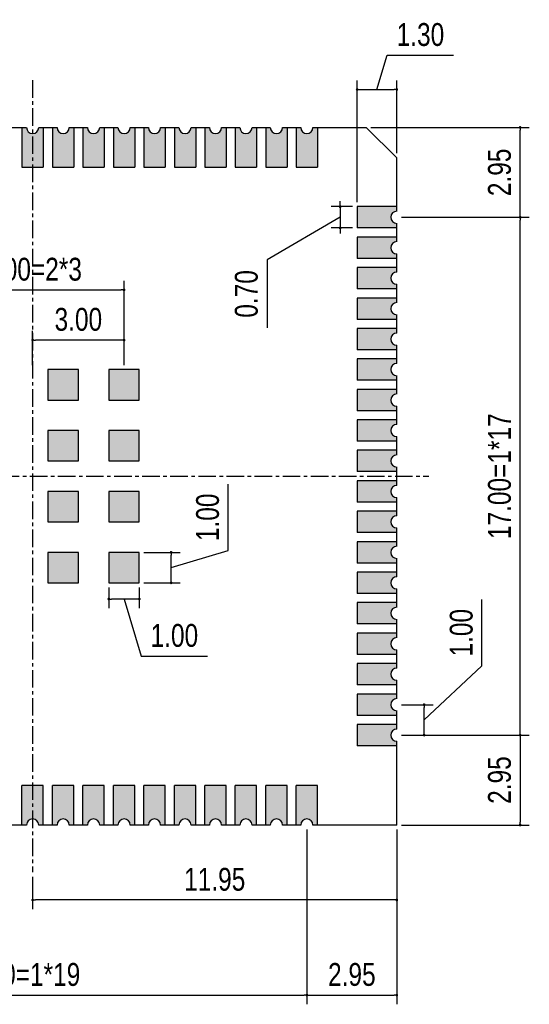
# Model space of a CAD drawing. Header units: millimetres. Extents: x 621 to 788, y 51 to 168.
# Tile 32 of 34: x 734 to 751, y 98 to 130. Entities that reach past the tile are written whole.
import ezdxf

# ---------------------------------------------------------------- set-up
doc = ezdxf.new("R2010")
doc.units = ezdxf.units.MM
doc.header["$LTSCALE"] = 30.734
doc.header["$PDMODE"] = 3
doc.header["$PDSIZE"] = 8
doc.linetypes.add('CENTER', pattern=[0.6, 0.375, -0.075, 0.075, -0.075])
doc.layers.get('0').update_dxf_attribs({"linetype": 'CONTINUOUS'})
doc.layers.get('Defpoints').update_dxf_attribs({"linetype": 'CONTINUOUS'})
for name, color, linetype in [('02___PRT_ALL_AXES', 7, 'CONTINUOUS'), ('03 标注', 3, 'CONTINUOUS'), ('05 中心线', 50, 'CENTER')]:
    doc.layers.add(name, color=color, linetype=linetype)
doc.styles.add('ST1', font='txt', dxfattribs={"width": 0.8})
doc.dimstyles.new('BOT面标注', dxfattribs={"dimscale": 0.3, "dimtxt": 2.5, "dimasz": 0.3, "dimexe": 1, "dimexo": 0.5, "dimgap": 1, "dimtad": 1, "dimzin": 1, "dimdsep": 46, "dimtxsty": 'ST1', "dimblk": 'DOT', "dimcen": 0.1, "dimclrd": 256, "dimclre": 256, "dimclrt": 256, "dimadec": 0, "dimazin": 0, "dimtp": 0.1, "dimtm": 0.1, "dimtfac": 1, "dimtmove": 1, "dimatfit": 3, "dimfxl": 0, "dimtolj": 1, "dimlwd": -1, "dimlwe": -1, "dimarcsym": 0})

# ---------------------------------------------------------------- blocks, each defined once
blk = doc.blocks.new('_Dot')
at = {"color": 0, "linetype": 'ByBlock', "lineweight": -2}
blk.add_line((-0.5, 0), (-1, 0), dxfattribs=at)
at = {"color": 0, "linetype": 'ByBlock', "const_width": 0.5}
blk.add_lwpolyline([(-0.25, 0, 1), (0.25, 0, 1)], format="xyb", close=True, dxfattribs=at)
blk = doc.blocks.new('*D10')
at = {"layer": '03 标注', "ltscale": 0.05}
for p, q in [((724.835, 103.677), (724.835, 97.941)), ((743.835, 103.677), (743.835, 97.941)), ((724.925, 98.241), (743.745, 98.241))]:
    blk.add_line(p, q, dxfattribs=at)
at = {"layer": 'Defpoints', "color": 0, "ltscale": 0.05}
for p in [(724.835, 103.827), (743.835, 103.827), (743.835, 98.241)]:
    blk.add_point(p, dxfattribs=at)
at = {"layer": '03 标注', "ltscale": 0.05, "xscale": 0.09, "yscale": 0.09, "zscale": 0.09, "rotation": 180}
blk.add_blockref('_Dot', (724.835, 98.241), dxfattribs=at)
at = {"layer": '03 标注', "ltscale": 0.05, "xscale": 0.09, "yscale": 0.09, "zscale": 0.09}
blk.add_blockref('_Dot', (743.835, 98.241), dxfattribs=at)
at = {"layer": '03 标注', "ltscale": 0.05, "insert": (734.335, 98.916), "char_height": 0.75, "attachment_point": 5, "style": 'ST1'}
blk.add_mtext('\\A1;19.00=1*19', dxfattribs=at)
blk = doc.blocks.new('*D12')
at = {"layer": '03 标注', "ltscale": 0.05}
for p, q in [((746.935, 106.777), (751.133, 106.777)), ((750.833, 106.687), (750.833, 103.917)), ((746.935, 103.827), (751.133, 103.827))]:
    blk.add_line(p, q, dxfattribs=at)
at = {"layer": 'Defpoints', "color": 0, "ltscale": 0.05}
for p in [(746.785, 106.777), (746.785, 103.827), (750.833, 103.827)]:
    blk.add_point(p, dxfattribs=at)
at = {"layer": '03 标注', "ltscale": 0.05, "xscale": 0.09, "yscale": 0.09, "zscale": 0.09}
for p, rotation in [((750.833, 106.777), 90), ((750.833, 103.827), 270)]:
    blk.add_blockref('_Dot', p, dxfattribs=dict(at, rotation=rotation))
at = {"layer": '03 标注', "ltscale": 0.05, "insert": (750.158, 105.302), "char_height": 0.75, "attachment_point": 5, "rotation": 90, "style": 'ST1'}
blk.add_mtext('\\A1;2.95', dxfattribs=at)
blk = doc.blocks.new('*D13')
at = {"layer": '03 标注', "ltscale": 0.05}
for p, q in [((746.935, 123.777), (751.133, 123.777)), ((750.833, 106.867), (750.833, 123.687)), ((746.935, 106.777), (751.133, 106.777))]:
    blk.add_line(p, q, dxfattribs=at)
at = {"layer": 'Defpoints', "color": 0, "ltscale": 0.05}
for p in [(746.785, 123.777), (750.833, 123.777), (746.785, 106.777)]:
    blk.add_point(p, dxfattribs=at)
at = {"layer": '03 标注', "ltscale": 0.05, "xscale": 0.09, "yscale": 0.09, "zscale": 0.09}
for p, rotation in [((750.833, 123.777), 90), ((750.833, 106.777), 270)]:
    blk.add_blockref('_Dot', p, dxfattribs=dict(at, rotation=rotation))
at = {"layer": '03 标注', "ltscale": 0.05, "insert": (750.158, 115.277), "char_height": 0.75, "attachment_point": 5, "rotation": 90, "style": 'ST1'}
blk.add_mtext('\\A1;17.00=1*17', dxfattribs=at)
blk = doc.blocks.new('*D14')
at = {"layer": '03 标注', "ltscale": 0.05}
for p, q in [((745.935, 126.727), (751.133, 126.727)), ((750.833, 123.867), (750.833, 126.637)), ((746.935, 123.777), (751.133, 123.777))]:
    blk.add_line(p, q, dxfattribs=at)
at = {"layer": 'Defpoints', "color": 0, "ltscale": 0.05}
for p in [(745.785, 126.727), (750.833, 126.727), (746.785, 123.777)]:
    blk.add_point(p, dxfattribs=at)
at = {"layer": '03 标注', "ltscale": 0.05, "xscale": 0.09, "yscale": 0.09, "zscale": 0.09}
for p, rotation in [((750.833, 126.727), 90), ((750.833, 123.777), 270)]:
    blk.add_blockref('_Dot', p, dxfattribs=dict(at, rotation=rotation))
at = {"layer": '03 标注', "ltscale": 0.05, "insert": (750.158, 125.252), "char_height": 0.75, "attachment_point": 5, "rotation": 90, "style": 'ST1'}
blk.add_mtext('\\A1;2.95', dxfattribs=at)
blk = doc.blocks.new('*D15')
at = {"layer": '03 标注', "ltscale": 0.05}
for p, q in [((743.835, 103.677), (743.835, 97.941)), ((746.785, 103.677), (746.785, 97.941)), ((743.925, 98.241), (746.695, 98.241))]:
    blk.add_line(p, q, dxfattribs=at)
at = {"layer": 'Defpoints', "color": 0, "ltscale": 0.05}
for p in [(743.835, 103.827), (746.785, 103.827), (746.785, 98.241)]:
    blk.add_point(p, dxfattribs=at)
at = {"layer": '03 标注', "ltscale": 0.05, "xscale": 0.09, "yscale": 0.09, "zscale": 0.09, "rotation": 180}
blk.add_blockref('_Dot', (743.835, 98.241), dxfattribs=at)
at = {"layer": '03 标注', "ltscale": 0.05, "xscale": 0.09, "yscale": 0.09, "zscale": 0.09}
blk.add_blockref('_Dot', (746.785, 98.241), dxfattribs=at)
at = {"layer": '03 标注', "ltscale": 0.05, "insert": (745.31, 98.916), "char_height": 0.75, "attachment_point": 5, "style": 'ST1'}
blk.add_mtext('\\A1;2.95', dxfattribs=at)
blk = doc.blocks.new('*D16')
at = {"layer": '03 标注', "ltscale": 0.05}
for p, q in [((749.579, 109.051), (749.579, 111.226)), ((747.682, 107.277), (749.579, 109.051)), ((746.935, 107.777), (747.982, 107.777)), ((747.682, 106.867), (747.682, 107.687)), ((746.935, 106.777), (747.982, 106.777))]:
    blk.add_line(p, q, dxfattribs=at)
at = {"layer": 'Defpoints', "color": 0, "ltscale": 0.05}
for p in [(746.785, 107.777), (747.682, 107.777), (746.785, 106.777)]:
    blk.add_point(p, dxfattribs=at)
at = {"layer": '03 标注', "ltscale": 0.05, "xscale": 0.09, "yscale": 0.09, "zscale": 0.09}
for p, rotation in [((747.682, 107.777), 90), ((747.682, 106.777), 270)]:
    blk.add_blockref('_Dot', p, dxfattribs=dict(at, rotation=rotation))
at = {"layer": '03 标注', "ltscale": 0.05, "insert": (748.904, 110.139), "char_height": 0.75, "attachment_point": 5, "rotation": 90, "style": 'ST1'}
blk.add_mtext('\\A1;1.00', dxfattribs=at)
blk = doc.blocks.new('*D19')
at = {"layer": '03 标注', "ltscale": 0.05}
for p, q in [((746.135, 127.972), (746.473, 129.097)), ((746.473, 129.097), (748.648, 129.097)), ((745.485, 124.277), (745.485, 128.272)), ((746.785, 125.877), (746.785, 128.272)), ((745.575, 127.972), (746.695, 127.972))]:
    blk.add_line(p, q, dxfattribs=at)
at = {"layer": 'Defpoints', "color": 0, "ltscale": 0.05}
for p in [(746.785, 127.972), (746.785, 125.727), (745.485, 124.127)]:
    blk.add_point(p, dxfattribs=at)
at = {"layer": '03 标注', "ltscale": 0.05, "xscale": 0.09, "yscale": 0.09, "zscale": 0.09, "rotation": 180}
blk.add_blockref('_Dot', (745.485, 127.972), dxfattribs=at)
at = {"layer": '03 标注', "ltscale": 0.05, "xscale": 0.09, "yscale": 0.09, "zscale": 0.09}
blk.add_blockref('_Dot', (746.785, 127.972), dxfattribs=at)
at = {"layer": '03 标注', "ltscale": 0.05, "insert": (747.561, 129.772), "char_height": 0.75, "attachment_point": 5, "style": 'ST1'}
blk.add_mtext('\\A1;1.30', dxfattribs=at)
blk = doc.blocks.new('*D20')
at = {"layer": '03 标注', "ltscale": 0.05}
for p, q in [((745.335, 124.127), (744.626, 124.127)), ((744.926, 124.217), (744.926, 124.307)), ((744.926, 124.127), (744.926, 123.427)), ((744.926, 124.127), (744.926, 123.427)), ((744.926, 123.777), (742.526, 122.378)), ((745.335, 123.427), (744.626, 123.427)), ((744.926, 123.337), (744.926, 123.247)), ((742.526, 122.378), (742.526, 120.146))]:
    blk.add_line(p, q, dxfattribs=at)
at = {"layer": 'Defpoints', "color": 0, "ltscale": 0.05}
for p in [(745.485, 124.127), (744.926, 123.427), (745.485, 123.427)]:
    blk.add_point(p, dxfattribs=at)
at = {"layer": '03 标注', "ltscale": 0.05, "xscale": 0.09, "yscale": 0.09, "zscale": 0.09}
for p, rotation in [((744.926, 124.127), 270), ((744.926, 123.427), 90)]:
    blk.add_blockref('_Dot', p, dxfattribs=dict(at, rotation=rotation))
at = {"layer": '03 标注', "ltscale": 0.05, "insert": (741.851, 121.262), "char_height": 0.75, "attachment_point": 5, "rotation": 90, "style": 'ST1'}
blk.add_mtext('\\A1;0.70', dxfattribs=at)
blk = doc.blocks.new('*D24')
at = {"layer": '03 标注', "ltscale": 0.05}
for p, q in [((731.835, 118.927), (731.835, 121.693)), ((737.835, 118.927), (737.835, 121.693)), ((731.925, 121.393), (737.745, 121.393))]:
    blk.add_line(p, q, dxfattribs=at)
at = {"layer": 'Defpoints', "color": 0, "ltscale": 0.05}
for p in [(737.835, 121.393), (731.835, 118.777), (737.835, 118.777)]:
    blk.add_point(p, dxfattribs=at)
at = {"layer": '03 标注', "ltscale": 0.05, "xscale": 0.09, "yscale": 0.09, "zscale": 0.09, "rotation": 180}
blk.add_blockref('_Dot', (731.835, 121.393), dxfattribs=at)
at = {"layer": '03 标注', "ltscale": 0.05, "xscale": 0.09, "yscale": 0.09, "zscale": 0.09}
blk.add_blockref('_Dot', (737.835, 121.393), dxfattribs=at)
at = {"layer": '03 标注', "ltscale": 0.05, "insert": (734.835, 122.068), "char_height": 0.75, "attachment_point": 5, "style": 'ST1'}
blk.add_mtext('\\A1;6.00=2*3', dxfattribs=at)
blk = doc.blocks.new('*D26')
at = {"layer": '03 标注', "ltscale": 0.05}
for p, q in [((734.835, 118.927), (734.835, 120.047)), ((737.835, 118.927), (737.835, 120.047)), ((737.745, 119.747), (734.925, 119.747))]:
    blk.add_line(p, q, dxfattribs=at)
at = {"layer": 'Defpoints', "color": 0, "ltscale": 0.05}
for p in [(734.835, 119.747), (734.835, 118.777), (737.835, 118.777)]:
    blk.add_point(p, dxfattribs=at)
at = {"layer": '03 标注', "ltscale": 0.05, "xscale": 0.09, "yscale": 0.09, "zscale": 0.09, "rotation": 180}
blk.add_blockref('_Dot', (734.835, 119.747), dxfattribs=at)
at = {"layer": '03 标注', "ltscale": 0.05, "xscale": 0.09, "yscale": 0.09, "zscale": 0.09}
blk.add_blockref('_Dot', (737.835, 119.747), dxfattribs=at)
at = {"layer": '03 标注', "ltscale": 0.05, "insert": (736.335, 120.422), "char_height": 0.75, "attachment_point": 5, "style": 'ST1'}
blk.add_mtext('\\A1;3.00', dxfattribs=at)
blk = doc.blocks.new('*D27')
at = {"layer": '03 标注', "ltscale": 0.05}
for p, q in [((741.254, 112.839), (741.254, 115.015)), ((739.379, 112.277), (741.254, 112.839)), ((738.485, 112.777), (739.679, 112.777)), ((739.379, 111.867), (739.379, 112.687)), ((738.485, 111.777), (739.679, 111.777))]:
    blk.add_line(p, q, dxfattribs=at)
at = {"layer": 'Defpoints', "color": 0, "ltscale": 0.05}
for p in [(738.335, 112.777), (739.379, 112.777), (738.335, 111.777)]:
    blk.add_point(p, dxfattribs=at)
at = {"layer": '03 标注', "ltscale": 0.05, "xscale": 0.09, "yscale": 0.09, "zscale": 0.09}
for p, rotation in [((739.379, 112.777), 90), ((739.379, 111.777), 270)]:
    blk.add_blockref('_Dot', p, dxfattribs=dict(at, rotation=rotation))
at = {"layer": '03 标注', "ltscale": 0.05, "insert": (740.579, 113.927), "char_height": 0.75, "attachment_point": 5, "rotation": 90, "style": 'ST1'}
blk.add_mtext('\\A1;1.00', dxfattribs=at)
blk = doc.blocks.new('*D28')
at = {"layer": '03 标注', "ltscale": 0.05}
for p, q in [((737.335, 111.627), (737.335, 110.945)), ((738.335, 111.627), (738.335, 110.945)), ((738.245, 111.245), (737.425, 111.245)), ((737.835, 111.245), (738.398, 109.37)), ((738.398, 109.37), (740.573, 109.37))]:
    blk.add_line(p, q, dxfattribs=at)
at = {"layer": 'Defpoints', "color": 0, "ltscale": 0.05}
for p in [(737.335, 111.777), (738.335, 111.777), (737.335, 111.245)]:
    blk.add_point(p, dxfattribs=at)
at = {"layer": '03 标注', "ltscale": 0.05, "xscale": 0.09, "yscale": 0.09, "zscale": 0.09, "rotation": 180}
blk.add_blockref('_Dot', (737.335, 111.245), dxfattribs=at)
at = {"layer": '03 标注', "ltscale": 0.05, "xscale": 0.09, "yscale": 0.09, "zscale": 0.09}
blk.add_blockref('_Dot', (738.335, 111.245), dxfattribs=at)
at = {"layer": '03 标注', "ltscale": 0.05, "insert": (739.486, 110.045), "char_height": 0.75, "attachment_point": 5, "style": 'ST1'}
blk.add_mtext('\\A1;1.00', dxfattribs=at)
blk = doc.blocks.new('*D29')
at = {"layer": '03 标注', "ltscale": 0.05}
for p, q in [((746.785, 103.677), (746.785, 101.065)), ((734.835, 102.127), (734.835, 101.065)), ((746.695, 101.365), (734.925, 101.365))]:
    blk.add_line(p, q, dxfattribs=at)
at = {"layer": 'Defpoints', "color": 0, "ltscale": 0.05}
for p in [(746.785, 103.827), (734.835, 102.277), (734.835, 101.365)]:
    blk.add_point(p, dxfattribs=at)
at = {"layer": '03 标注', "ltscale": 0.05, "xscale": 0.09, "yscale": 0.09, "zscale": 0.09, "rotation": 180}
blk.add_blockref('_Dot', (734.835, 101.365), dxfattribs=at)
at = {"layer": '03 标注', "ltscale": 0.05, "xscale": 0.09, "yscale": 0.09, "zscale": 0.09}
blk.add_blockref('_Dot', (746.785, 101.365), dxfattribs=at)
at = {"layer": '03 标注', "ltscale": 0.05, "insert": (740.81, 102.04), "char_height": 0.75, "attachment_point": 5, "style": 'ST1'}
blk.add_mtext('\\A1;11.95', dxfattribs=at)

msp = doc.modelspace()

# ---------------------------------------------------------------- hatches: boundary and pattern name
at = {"layer": '03 标注', "ltscale": 0.05}
h = msp.add_hatch(color=0, dxfattribs=at)
h.dxf.hatch_style = 1
h.paths.add_polyline_path([(735.185, 126.727), (735.035, 126.727, -1), (734.635, 126.727), (734.485, 126.727), (734.485, 125.427), (735.185, 125.427)])
h.paths.add_polyline_path([(735.185, 105.127), (734.485, 105.127), (734.485, 103.827), (734.635, 103.827, -1), (735.035, 103.827), (735.185, 103.827)])
h = msp.add_hatch(color=0, dxfattribs=at)
h.dxf.hatch_style = 1
h.paths.add_polyline_path([(736.185, 126.727), (736.035, 126.727, -1), (735.635, 126.727), (735.485, 126.727), (735.485, 125.427), (736.185, 125.427)])
h.paths.add_polyline_path([(736.185, 105.127), (735.485, 105.127), (735.485, 103.827), (735.635, 103.827, -1), (736.035, 103.827), (736.185, 103.827)])
h = msp.add_hatch(color=0, dxfattribs=at)
h.dxf.hatch_style = 1
h.paths.add_polyline_path([(737.185, 126.727), (737.035, 126.727, -1), (736.635, 126.727), (736.485, 126.727), (736.485, 125.427), (737.185, 125.427)])
h.paths.add_polyline_path([(737.185, 105.127), (736.485, 105.127), (736.485, 103.827), (736.635, 103.827, -1), (737.035, 103.827), (737.185, 103.827)])
h = msp.add_hatch(color=0, dxfattribs=at)
h.dxf.hatch_style = 1
h.paths.add_polyline_path([(738.185, 126.727), (738.035, 126.727, -1), (737.635, 126.727), (737.485, 126.727), (737.485, 125.427), (738.185, 125.427)])
h.paths.add_polyline_path([(738.185, 105.127), (737.485, 105.127), (737.485, 103.827), (737.635, 103.827, -1), (738.035, 103.827), (738.185, 103.827)])
h = msp.add_hatch(color=0, dxfattribs=at)
h.dxf.hatch_style = 1
h.paths.add_polyline_path([(739.185, 126.727), (739.035, 126.727, -1), (738.635, 126.727), (738.485, 126.727), (738.485, 125.427), (739.185, 125.427)])
h.paths.add_polyline_path([(739.185, 105.127), (738.485, 105.127), (738.485, 103.827), (738.635, 103.827, -1), (739.035, 103.827), (739.185, 103.827)])
h = msp.add_hatch(color=0, dxfattribs=at)
h.dxf.hatch_style = 1
h.paths.add_polyline_path([(740.185, 126.727), (740.035, 126.727, -1), (739.635, 126.727), (739.485, 126.727), (739.485, 125.427), (740.185, 125.427)])
h.paths.add_polyline_path([(740.185, 105.127), (739.485, 105.127), (739.485, 103.827), (739.635, 103.827, -1), (740.035, 103.827), (740.185, 103.827)])
h = msp.add_hatch(color=0, dxfattribs=at)
h.dxf.hatch_style = 1
h.paths.add_polyline_path([(741.185, 126.727), (741.035, 126.727, -1), (740.635, 126.727), (740.485, 126.727), (740.485, 125.427), (741.185, 125.427)])
h.paths.add_polyline_path([(741.185, 105.127), (740.485, 105.127), (740.485, 103.827), (740.635, 103.827, -1), (741.035, 103.827), (741.185, 103.827)])
h = msp.add_hatch(color=0, dxfattribs=at)
h.dxf.hatch_style = 1
h.paths.add_polyline_path([(742.185, 126.727), (742.035, 126.727, -1), (741.635, 126.727), (741.485, 126.727), (741.485, 125.427), (742.185, 125.427)])
h.paths.add_polyline_path([(742.185, 105.127), (741.485, 105.127), (741.485, 103.827), (741.635, 103.827, -1), (742.035, 103.827), (742.185, 103.827)])
h = msp.add_hatch(color=0, dxfattribs=at)
h.dxf.hatch_style = 1
h.paths.add_polyline_path([(743.185, 126.727), (743.035, 126.727, -1), (742.635, 126.727), (742.485, 126.727), (742.485, 125.427), (743.185, 125.427)])
h.paths.add_polyline_path([(743.185, 105.127), (742.485, 105.127), (742.485, 103.827), (742.635, 103.827, -1), (743.035, 103.827), (743.185, 103.827)])
h = msp.add_hatch(color=0, dxfattribs=at)
h.dxf.hatch_style = 1
h.paths.add_polyline_path([(744.185, 126.727), (744.035, 126.727, -1), (743.635, 126.727), (743.485, 126.727), (743.485, 125.427), (744.185, 125.427)])
h.paths.add_polyline_path([(744.185, 105.127), (743.485, 105.127), (743.485, 103.827), (743.635, 103.827, -1), (744.035, 103.827), (744.185, 103.827)])
h = msp.add_hatch(color=0, dxfattribs=at)
h.dxf.hatch_style = 1
h.paths.add_polyline_path([(724.185, 123.427), (724.185, 124.127), (722.885, 124.127), (722.885, 123.977, -1), (722.885, 123.577), (722.885, 123.427)])
h.paths.add_polyline_path([(745.485, 124.127), (745.485, 123.427), (746.785, 123.427), (746.785, 123.577, -1), (746.785, 123.977), (746.785, 124.127)])
h = msp.add_hatch(color=0, dxfattribs=at)
h.dxf.hatch_style = 1
h.paths.add_polyline_path([(724.185, 123.127), (722.885, 123.127), (722.885, 122.977, -1), (722.885, 122.577), (722.885, 122.427), (724.185, 122.427)])
h.paths.add_polyline_path([(746.785, 122.977), (746.785, 123.127), (745.485, 123.127), (745.485, 122.427), (746.785, 122.427), (746.785, 122.577, -1)])
h = msp.add_hatch(color=0, dxfattribs=at)
h.dxf.hatch_style = 1
h.paths.add_polyline_path([(724.185, 122.127), (722.885, 122.127), (722.885, 121.977, -1), (722.885, 121.577), (722.885, 121.427), (724.185, 121.427)])
h.paths.add_polyline_path([(746.785, 121.977), (746.785, 122.127), (745.485, 122.127), (745.485, 121.427), (746.785, 121.427), (746.785, 121.577, -1)])
h = msp.add_hatch(color=0, dxfattribs=at)
h.dxf.hatch_style = 1
h.paths.add_polyline_path([(724.185, 121.127), (722.885, 121.127), (722.885, 120.977, -1), (722.885, 120.577), (722.885, 120.427), (724.185, 120.427)])
h.paths.add_polyline_path([(746.785, 120.977), (746.785, 121.127), (745.485, 121.127), (745.485, 120.427), (746.785, 120.427), (746.785, 120.577, -1)])
h = msp.add_hatch(color=0, dxfattribs=at)
h.dxf.hatch_style = 1
h.paths.add_polyline_path([(724.185, 120.127), (722.885, 120.127), (722.885, 119.977, -1), (722.885, 119.577), (722.885, 119.427), (724.185, 119.427)])
h.paths.add_polyline_path([(746.785, 119.977), (746.785, 120.127), (745.485, 120.127), (745.485, 119.427), (746.785, 119.427), (746.785, 119.577, -1)])
h = msp.add_hatch(color=0, dxfattribs=at)
h.dxf.hatch_style = 1
h.paths.add_polyline_path([(724.185, 119.127), (722.885, 119.127), (722.885, 118.977, -1), (722.885, 118.577), (722.885, 118.427), (724.185, 118.427)])
h.paths.add_polyline_path([(746.785, 118.977), (746.785, 119.127), (745.485, 119.127), (745.485, 118.427), (746.785, 118.427), (746.785, 118.577, -1)])
h = msp.add_hatch(color=0, dxfattribs=at)
h.dxf.hatch_style = 1
h.paths.add_polyline_path([(736.335, 118.777), (735.335, 118.777), (735.335, 117.777), (736.335, 117.777)])
h = msp.add_hatch(color=0, dxfattribs=at)
h.dxf.hatch_style = 1
h.paths.add_polyline_path([(738.335, 118.777), (737.335, 118.777), (737.335, 117.777), (738.335, 117.777)])
h = msp.add_hatch(color=0, dxfattribs=at)
h.dxf.hatch_style = 1
h.paths.add_polyline_path([(724.185, 118.127), (722.885, 118.127), (722.885, 117.977, -1), (722.885, 117.577), (722.885, 117.427), (724.185, 117.427)])
h.paths.add_polyline_path([(746.785, 117.977), (746.785, 118.127), (745.485, 118.127), (745.485, 117.427), (746.785, 117.427), (746.785, 117.577, -1)])
h = msp.add_hatch(color=0, dxfattribs=at)
h.dxf.hatch_style = 1
h.paths.add_polyline_path([(724.185, 117.127), (722.885, 117.127), (722.885, 116.977, -1), (722.885, 116.577), (722.885, 116.427), (724.185, 116.427)])
h.paths.add_polyline_path([(746.785, 116.977), (746.785, 117.127), (745.485, 117.127), (745.485, 116.427), (746.785, 116.427), (746.785, 116.577, -1)])
h = msp.add_hatch(color=0, dxfattribs=at)
h.dxf.hatch_style = 1
h.paths.add_polyline_path([(736.335, 116.777), (735.335, 116.777), (735.335, 115.777), (736.335, 115.777)])
h = msp.add_hatch(color=0, dxfattribs=at)
h.dxf.hatch_style = 1
h.paths.add_polyline_path([(738.335, 116.777), (737.335, 116.777), (737.335, 115.777), (738.335, 115.777)])
h = msp.add_hatch(color=0, dxfattribs=at)
h.dxf.hatch_style = 1
h.paths.add_polyline_path([(724.185, 116.127), (722.885, 116.127), (722.885, 115.977, -1), (722.885, 115.577), (722.885, 115.427), (724.185, 115.427)])
h.paths.add_polyline_path([(746.785, 115.977), (746.785, 116.127), (745.485, 116.127), (745.485, 115.427), (746.785, 115.427), (746.785, 115.577, -1)])
h = msp.add_hatch(color=0, dxfattribs=at)
h.dxf.hatch_style = 1
h.paths.add_polyline_path([(724.185, 115.127), (722.885, 115.127), (722.885, 114.977, -1), (722.885, 114.577), (722.885, 114.427), (724.185, 114.427)])
h.paths.add_polyline_path([(746.785, 114.977), (746.785, 115.127), (745.485, 115.127), (745.485, 114.427), (746.785, 114.427), (746.785, 114.577, -1)])
h = msp.add_hatch(color=0, dxfattribs=at)
h.dxf.hatch_style = 1
h.paths.add_polyline_path([(736.335, 114.777), (735.335, 114.777), (735.335, 113.777), (736.335, 113.777)])
h = msp.add_hatch(color=0, dxfattribs=at)
h.dxf.hatch_style = 1
h.paths.add_polyline_path([(738.335, 114.777), (737.335, 114.777), (737.335, 113.777), (738.335, 113.777)])
h = msp.add_hatch(color=0, dxfattribs=at)
h.dxf.hatch_style = 1
h.paths.add_polyline_path([(724.185, 114.127), (722.885, 114.127), (722.885, 113.977, -1), (722.885, 113.577), (722.885, 113.427), (724.185, 113.427)])
h.paths.add_polyline_path([(746.785, 113.977), (746.785, 114.127), (745.485, 114.127), (745.485, 113.427), (746.785, 113.427), (746.785, 113.577, -1)])
h = msp.add_hatch(color=0, dxfattribs=at)
h.dxf.hatch_style = 1
h.paths.add_polyline_path([(724.185, 113.127), (722.885, 113.127), (722.885, 112.977, -1), (722.885, 112.577), (722.885, 112.427), (724.185, 112.427)])
h.paths.add_polyline_path([(746.785, 112.977), (746.785, 113.127), (745.485, 113.127), (745.485, 112.427), (746.785, 112.427), (746.785, 112.577, -1)])
h = msp.add_hatch(color=0, dxfattribs=at)
h.dxf.hatch_style = 1
h.paths.add_polyline_path([(736.335, 112.777), (735.335, 112.777), (735.335, 111.777), (736.335, 111.777)])
h = msp.add_hatch(color=0, dxfattribs=at)
h.dxf.hatch_style = 1
h.paths.add_polyline_path([(738.335, 112.777), (737.335, 112.777), (737.335, 111.777), (738.335, 111.777)])
h = msp.add_hatch(color=0, dxfattribs=at)
h.dxf.hatch_style = 1
h.paths.add_polyline_path([(724.185, 112.127), (722.885, 112.127), (722.885, 111.977, -1), (722.885, 111.577), (722.885, 111.427), (724.185, 111.427)])
h.paths.add_polyline_path([(746.785, 111.977), (746.785, 112.127), (745.485, 112.127), (745.485, 111.427), (746.785, 111.427), (746.785, 111.577, -1)])
h = msp.add_hatch(color=0, dxfattribs=at)
h.dxf.hatch_style = 1
h.paths.add_polyline_path([(724.185, 111.127), (722.885, 111.127), (722.885, 110.977, -1), (722.885, 110.577), (722.885, 110.427), (724.185, 110.427)])
h.paths.add_polyline_path([(746.785, 110.977), (746.785, 111.127), (745.485, 111.127), (745.485, 110.427), (746.785, 110.427), (746.785, 110.577, -1)])
h = msp.add_hatch(color=0, dxfattribs=at)
h.dxf.hatch_style = 1
h.paths.add_polyline_path([(724.185, 110.127), (722.885, 110.127), (722.885, 109.977, -1), (722.885, 109.577), (722.885, 109.427), (724.185, 109.427)])
h.paths.add_polyline_path([(746.785, 109.977), (746.785, 110.127), (745.485, 110.127), (745.485, 109.427), (746.785, 109.427), (746.785, 109.577, -1)])
h = msp.add_hatch(color=0, dxfattribs=at)
h.dxf.hatch_style = 1
h.paths.add_polyline_path([(724.185, 109.127), (722.885, 109.127), (722.885, 108.977, -1), (722.885, 108.577), (722.885, 108.427), (724.185, 108.427)])
h.paths.add_polyline_path([(746.785, 108.977), (746.785, 109.127), (745.485, 109.127), (745.485, 108.427), (746.785, 108.427), (746.785, 108.577, -1)])
h = msp.add_hatch(color=0, dxfattribs=at)
h.dxf.hatch_style = 1
h.paths.add_polyline_path([(724.185, 108.127), (722.885, 108.127), (722.885, 107.977, -1), (722.885, 107.577), (722.885, 107.427), (724.185, 107.427)])
h.paths.add_polyline_path([(746.785, 107.977), (746.785, 108.127), (745.485, 108.127), (745.485, 107.427), (746.785, 107.427), (746.785, 107.577, -1)])
h = msp.add_hatch(color=0, dxfattribs=at)
h.dxf.hatch_style = 1
h.paths.add_polyline_path([(724.185, 107.127), (722.885, 107.127), (722.885, 106.977, -1), (722.885, 106.577), (722.885, 106.427), (724.185, 106.427)])
h.paths.add_polyline_path([(746.785, 106.977), (746.785, 107.127), (745.485, 107.127), (745.485, 106.427), (746.785, 106.427), (746.785, 106.577, -1)])

# ---------------------------------------------------------------- linework, layer by layer
at = {"layer": '02___PRT_ALL_AXES', "color": 7, "linetype": 'Continuous'}
for p, q in [((734.035, 126.727), (734.635, 126.727)), ((734.485, 126.727), (734.485, 125.427)), ((735.035, 126.727), (735.635, 126.727)), ((735.185, 126.727), (735.185, 125.427)), ((735.485, 126.727), (735.485, 125.427)), ((736.035, 126.727), (736.635, 126.727)), ((736.185, 126.727), (736.185, 125.427)), ((736.485, 126.727), (736.485, 125.427)), ((737.035, 126.727), (737.635, 126.727)), ((737.185, 126.727), (737.185, 125.427)), ((737.485, 126.727), (737.485, 125.427)), ((738.035, 126.727), (738.635, 126.727)), ((738.185, 126.727), (738.185, 125.427)), ((738.485, 126.727), (738.485, 125.427)), ((739.035, 126.727), (739.635, 126.727)), ((739.185, 126.727), (739.185, 125.427)), ((739.485, 126.727), (739.485, 125.427)), ((740.035, 126.727), (740.635, 126.727)), ((740.185, 126.727), (740.185, 125.427)), ((740.485, 126.727), (740.485, 125.427)), ((741.035, 126.727), (741.635, 126.727)), ((741.185, 126.727), (741.185, 125.427)), ((741.485, 126.727), (741.485, 125.427)), ((742.035, 126.727), (742.635, 126.727)), ((742.185, 126.727), (742.185, 125.427)), ((742.485, 126.727), (742.485, 125.427)), ((743.035, 126.727), (743.635, 126.727)), ((743.185, 126.727), (743.185, 125.427)), ((743.485, 126.727), (743.485, 125.427)), ((744.035, 126.727), (745.785, 126.727)), ((744.185, 126.727), (744.185, 125.427)), ((745.785, 126.727), (746.785, 125.727)), ((734.485, 125.427), (735.185, 125.427)), ((735.485, 125.427), (736.185, 125.427)), ((736.485, 125.427), (737.185, 125.427)), ((737.485, 125.427), (738.185, 125.427)), ((738.485, 125.427), (739.185, 125.427)), ((739.485, 125.427), (740.185, 125.427)), ((740.485, 125.427), (741.185, 125.427)), ((741.485, 125.427), (742.185, 125.427)), ((742.485, 125.427), (743.185, 125.427)), ((743.485, 125.427), (744.185, 125.427)), ((746.785, 123.977), (746.785, 125.727)), ((746.785, 124.127), (745.485, 124.127)), ((745.485, 124.127), (745.485, 123.427)), ((746.785, 122.977), (746.785, 123.577)), ((746.785, 123.427), (745.485, 123.427)), ((746.785, 123.127), (745.485, 123.127)), ((745.485, 123.127), (745.485, 122.427)), ((746.785, 121.977), (746.785, 122.577)), ((746.785, 122.427), (745.485, 122.427)), ((746.785, 122.127), (745.485, 122.127)), ((745.485, 122.127), (745.485, 121.427)), ((746.785, 120.977), (746.785, 121.577)), ((746.785, 121.427), (745.485, 121.427)), ((746.785, 121.127), (745.485, 121.127)), ((745.485, 121.127), (745.485, 120.427)), ((746.785, 119.977), (746.785, 120.577)), ((746.785, 120.427), (745.485, 120.427)), ((746.785, 120.127), (745.485, 120.127)), ((745.485, 120.127), (745.485, 119.427)), ((746.785, 119.427), (745.485, 119.427)), ((746.785, 118.977), (746.785, 119.577)), ((746.785, 119.127), (745.485, 119.127)), ((745.485, 119.127), (745.485, 118.427)), ((735.335, 118.777), (735.335, 117.777)), ((736.335, 118.777), (735.335, 118.777)), ((736.335, 117.777), (736.335, 118.777)), ((737.335, 118.777), (737.335, 117.777)), ((738.335, 118.777), (737.335, 118.777)), ((738.335, 117.777), (738.335, 118.777)), ((746.785, 118.427), (745.485, 118.427)), ((746.785, 117.977), (746.785, 118.577)), ((746.785, 118.127), (745.485, 118.127)), ((745.485, 118.127), (745.485, 117.427)), ((735.335, 117.777), (736.335, 117.777)), ((737.335, 117.777), (738.335, 117.777)), ((746.785, 117.427), (745.485, 117.427)), ((746.785, 116.977), (746.785, 117.577)), ((746.785, 117.127), (745.485, 117.127)), ((745.485, 117.127), (745.485, 116.427)), ((735.335, 116.777), (735.335, 115.777)), ((736.335, 116.777), (735.335, 116.777)), ((736.335, 115.777), (736.335, 116.777)), ((738.335, 116.777), (737.335, 116.777)), ((737.335, 116.777), (737.335, 115.777)), ((738.335, 115.777), (738.335, 116.777)), ((746.785, 116.427), (745.485, 116.427)), ((746.785, 115.977), (746.785, 116.577)), ((746.785, 116.127), (745.485, 116.127)), ((745.485, 116.127), (745.485, 115.427)), ((735.335, 115.777), (736.335, 115.777)), ((737.335, 115.777), (738.335, 115.777)), ((746.785, 115.427), (745.485, 115.427)), ((746.785, 114.977), (746.785, 115.577)), ((746.785, 115.127), (745.485, 115.127)), ((745.485, 115.127), (745.485, 114.427)), ((736.335, 114.777), (735.335, 114.777)), ((735.335, 114.777), (735.335, 113.777)), ((736.335, 113.777), (736.335, 114.777)), ((738.335, 114.777), (737.335, 114.777)), ((737.335, 114.777), (737.335, 113.777)), ((738.335, 113.777), (738.335, 114.777)), ((746.785, 114.427), (745.485, 114.427)), ((746.785, 113.977), (746.785, 114.577)), ((746.785, 114.127), (745.485, 114.127)), ((745.485, 114.127), (745.485, 113.427)), ((735.335, 113.777), (736.335, 113.777)), ((737.335, 113.777), (738.335, 113.777)), ((746.785, 112.977), (746.785, 113.577)), ((746.785, 113.427), (745.485, 113.427)), ((746.785, 113.127), (745.485, 113.127)), ((745.485, 113.127), (745.485, 112.427)), ((736.335, 112.777), (735.335, 112.777)), ((735.335, 112.777), (735.335, 111.777)), ((736.335, 111.777), (736.335, 112.777)), ((738.335, 112.777), (737.335, 112.777)), ((737.335, 112.777), (737.335, 111.777)), ((738.335, 111.777), (738.335, 112.777)), ((746.785, 111.977), (746.785, 112.577)), ((746.785, 112.427), (745.485, 112.427)), ((746.785, 112.127), (745.485, 112.127)), ((745.485, 112.127), (745.485, 111.427)), ((735.335, 111.777), (736.335, 111.777)), ((737.335, 111.777), (738.335, 111.777)), ((746.785, 110.977), (746.785, 111.577)), ((746.785, 111.427), (745.485, 111.427)), ((746.785, 111.127), (745.485, 111.127)), ((745.485, 111.127), (745.485, 110.427)), ((746.785, 109.977), (746.785, 110.577)), ((746.785, 110.427), (745.485, 110.427)), ((746.785, 110.127), (745.485, 110.127)), ((745.485, 110.127), (745.485, 109.427)), ((746.785, 108.977), (746.785, 109.577)), ((746.785, 109.427), (745.485, 109.427)), ((746.785, 109.127), (745.485, 109.127)), ((745.485, 109.127), (745.485, 108.427)), ((746.785, 108.427), (745.485, 108.427)), ((746.785, 107.977), (746.785, 108.577)), ((746.785, 108.127), (745.485, 108.127)), ((745.485, 108.127), (745.485, 107.427)), ((746.785, 107.427), (745.485, 107.427)), ((746.785, 106.977), (746.785, 107.577)), ((746.785, 107.127), (745.485, 107.127)), ((745.485, 107.127), (745.485, 106.427)), ((746.785, 106.427), (745.485, 106.427)), ((746.785, 103.827), (746.785, 106.577)), ((735.185, 105.127), (734.485, 105.127)), ((734.485, 103.827), (734.485, 105.127)), ((735.185, 103.827), (735.185, 105.127)), ((736.185, 105.127), (735.485, 105.127)), ((735.485, 103.827), (735.485, 105.127)), ((736.185, 103.827), (736.185, 105.127)), ((737.185, 105.127), (736.485, 105.127)), ((736.485, 103.827), (736.485, 105.127)), ((737.185, 103.827), (737.185, 105.127)), ((738.185, 105.127), (737.485, 105.127)), ((737.485, 103.827), (737.485, 105.127)), ((738.185, 103.827), (738.185, 105.127)), ((739.185, 105.127), (738.485, 105.127)), ((738.485, 103.827), (738.485, 105.127)), ((739.185, 103.827), (739.185, 105.127)), ((740.185, 105.127), (739.485, 105.127)), ((739.485, 103.827), (739.485, 105.127)), ((740.185, 103.827), (740.185, 105.127)), ((741.185, 105.127), (740.485, 105.127)), ((740.485, 103.827), (740.485, 105.127)), ((741.185, 103.827), (741.185, 105.127)), ((742.185, 105.127), (741.485, 105.127)), ((741.485, 103.827), (741.485, 105.127)), ((742.185, 103.827), (742.185, 105.127)), ((743.185, 105.127), (742.485, 105.127)), ((742.485, 103.827), (742.485, 105.127)), ((743.185, 103.827), (743.185, 105.127)), ((744.185, 105.127), (743.485, 105.127)), ((743.485, 103.827), (743.485, 105.127)), ((744.185, 103.827), (744.185, 105.127)), ((734.635, 103.827), (734.035, 103.827)), ((735.635, 103.827), (735.035, 103.827)), ((736.635, 103.827), (736.035, 103.827)), ((737.635, 103.827), (737.035, 103.827)), ((738.635, 103.827), (738.035, 103.827)), ((739.635, 103.827), (739.035, 103.827)), ((740.635, 103.827), (740.035, 103.827)), ((741.635, 103.827), (741.035, 103.827)), ((742.635, 103.827), (742.035, 103.827)), ((743.635, 103.827), (743.035, 103.827)), ((746.785, 103.827), (744.035, 103.827))]:
    msp.add_line(p, q, dxfattribs=at)
for centre, start, end in [((734.835, 126.727), 180, 0), ((735.835, 126.727), 180, 0), ((736.835, 126.727), 180, 0), ((737.835, 126.727), 180, 0), ((738.835, 126.727), 180, 0), ((739.835, 126.727), 180, 0), ((740.835, 126.727), 180, 0), ((741.835, 126.727), 180, 0), ((742.835, 126.727), 180, 0), ((743.835, 126.727), 180, 0), ((746.785, 123.777), 90, 270), ((746.785, 122.777), 90, 270), ((746.785, 121.777), 90, 270), ((746.785, 120.777), 90, 270), ((746.785, 119.777), 90, 270), ((746.785, 118.777), 90, 270), ((746.785, 117.777), 90, 270), ((746.785, 116.777), 90, 270), ((746.785, 115.777), 90, 270), ((746.785, 114.777), 90, 270), ((746.785, 113.777), 90, 270), ((746.785, 112.777), 90, 270), ((746.785, 111.777), 90, 270), ((746.785, 110.777), 90, 270), ((746.785, 109.777), 90, 270), ((746.785, 108.777), 90, 270), ((746.785, 107.777), 90, 270), ((746.785, 106.777), 90, 270), ((734.835, 103.827), 0, 180), ((735.835, 103.827), 0, 180), ((736.835, 103.827), 0, 180), ((737.835, 103.827), 0, 180), ((738.835, 103.827), 0, 180), ((739.835, 103.827), 0, 180), ((740.835, 103.827), 0, 180), ((741.835, 103.827), 0, 180), ((742.835, 103.827), 0, 180), ((743.835, 103.827), 0, 180)]:
    msp.add_arc(centre, 0.2, start, end, dxfattribs=at)
at = {"layer": '05 中心线', "ltscale": 0.05}
for p, q in [((734.835, 128.277), (734.835, 102.277)), ((721.835, 115.277), (747.835, 115.277))]:
    msp.add_line(p, q, dxfattribs=at)

# ---------------------------------------------------------------- dimensions: what is measured, and where the dimension line sits
at = {"layer": '03 标注', "ltscale": 0.05}
for base, p1, p2, picture, middle in [((746.785, 127.972), (745.485, 124.127), (746.785, 125.727), '*D19', (746.773, 129.772)), ((734.835, 119.747), (737.835, 118.777), (734.835, 118.777), '*D26', (736.335, 120.422)), ((737.335, 111.245), (738.335, 111.777), (737.335, 111.777), '*D28', (738.698, 110.045)), ((734.835, 101.365), (746.785, 103.827), (734.835, 102.277), '*D29', (740.81, 102.04)), ((746.785, 98.241), (743.835, 103.827), (746.785, 103.827), '*D15', (745.31, 98.916))]:
    dim = msp.add_linear_dim(base=base, p1=p1, p2=p2, dimstyle='BOT面标注', dxfattribs=at)
    dim.commit()
    dim.dimension.update_dxf_attribs({"geometry": picture, "text_midpoint": middle})
for base, p1, p2, picture, middle in [((750.833, 126.727), (746.785, 123.777), (745.785, 126.727), '*D14', (750.158, 125.252)), ((739.379, 112.777), (738.335, 111.777), (738.335, 112.777), '*D27', (740.579, 113.139))]:
    dim = msp.add_linear_dim(base=base, p1=p1, p2=p2, angle=90, dimstyle='BOT面标注', dxfattribs=at)
    dim.commit()
    dim.dimension.update_dxf_attribs({"geometry": picture, "text_midpoint": middle})
for base, p1, p2, picture, middle in [((744.926, 123.427), (745.485, 124.127), (745.485, 123.427), '*D20', (742.526, 122.078)), ((747.682, 107.777), (746.785, 106.777), (746.785, 107.777), '*D16', (749.579, 109.351)), ((750.833, 103.827), (746.785, 106.777), (746.785, 103.827), '*D12', (750.833, 105.302))]:
    dim = msp.add_linear_dim(base=base, p1=p1, p2=p2, angle=90, dimstyle='BOT面标注', dxfattribs=at)
    dim.commit()
    dim.dimension.update_dxf_attribs({"geometry": picture, "text_midpoint": middle, "dimtype": 160})
dim = msp.add_linear_dim(base=(750.833, 123.777), p1=(746.785, 106.777), p2=(746.785, 123.777), angle=90, text='<>=1*17', dimstyle='BOT面标注', dxfattribs=at)
dim.commit()
dim.dimension.update_dxf_attribs({"geometry": '*D13', "text_midpoint": (750.158, 115.277)})
for base, p1, p2, text, picture, middle in [((737.835, 121.393), (731.835, 118.777), (737.835, 118.777), '<>=2*3', '*D24', (734.835, 122.068)), ((743.835, 98.241), (724.835, 103.827), (743.835, 103.827), '<>=1*19', '*D10', (734.335, 98.916))]:
    dim = msp.add_linear_dim(base=base, p1=p1, p2=p2, text=text, dimstyle='BOT面标注', dxfattribs=at)
    dim.commit()
    dim.dimension.update_dxf_attribs({"geometry": picture, "text_midpoint": middle})

doc.saveas('drawing.dxf')
